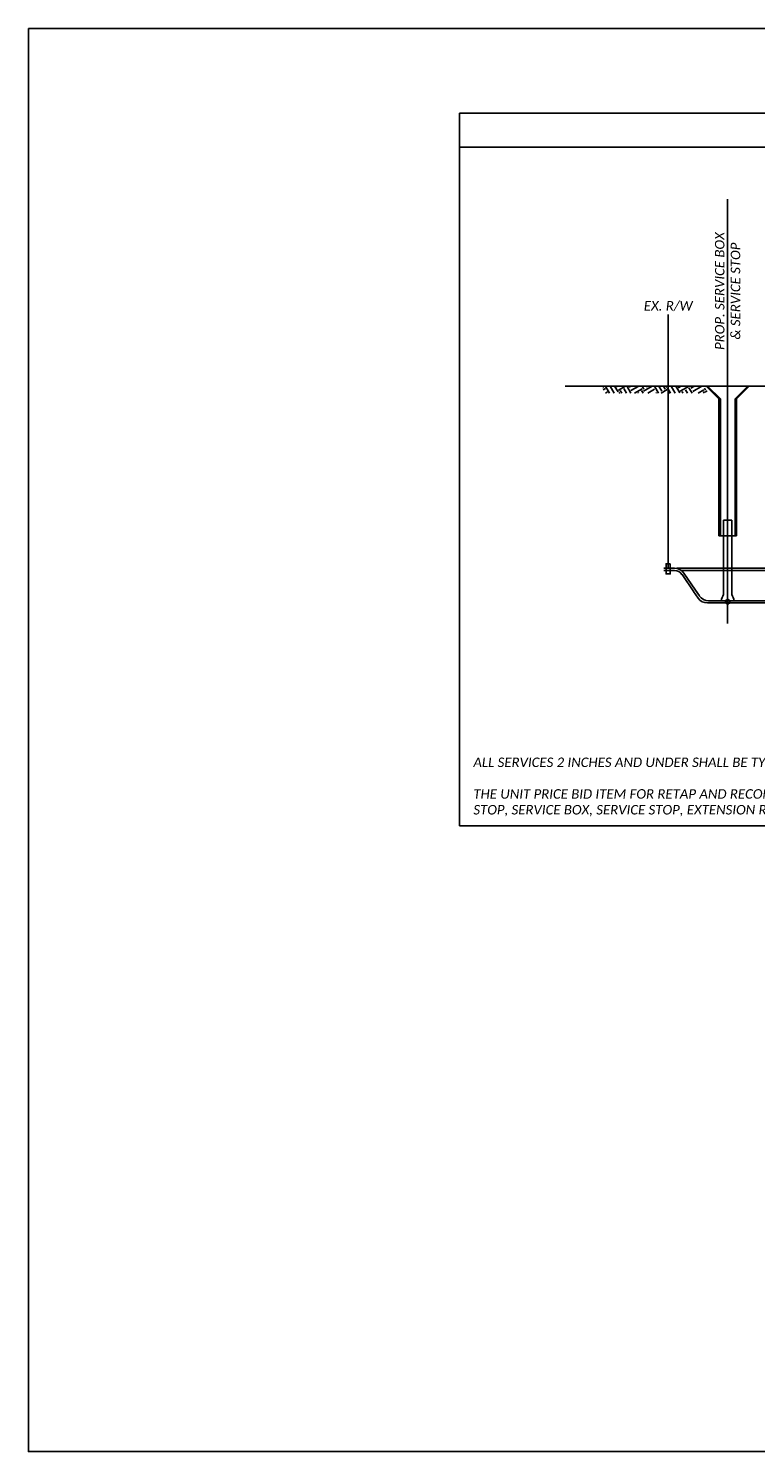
# Model space of a CAD drawing. Header units: feet. Extents: x 100 to 230, y 0 to 21.
# Tile 30 of 31: x 200 to 211, y 0 to 21. Entities that reach past the tile are written whole.
import ezdxf

# ---------------------------------------------------------------- set-up
doc = ezdxf.new("R2010")
doc.units = ezdxf.units.FT
doc.header["$MEASUREMENT"] = 0
doc.layers.add('0_View_Frame_Border', color=7, linetype='Continuous', plot=False)
for name, color, linetype in [('PF_P_Text', 7, 'Continuous'), ('SC_Shading1', 253, 'Continuous'), ('SH_Text', 7, 'Continuous')]:
    doc.layers.add(name, color=color, linetype=linetype)
doc.styles.add('Slanted-Normal', font='calibrii.ttf', dxfattribs={"height": 0.14})

msp = doc.modelspace()

# ---------------------------------------------------------------- hatches: boundary and pattern name
at = {"layer": 'SC_Shading1'}
h = msp.add_hatch(dxfattribs=at)
h.set_pattern_fill('EARTH', color=256, scale=0.625, angle=60, style=0)
h.set_pattern_definition([(120, (535.48006, -223.03418), (0.05719147, 0.21344147), [0.15625, -0.15625]), (120, (535.5308, -223.00489), (0.05719147, 0.21344147), [0.15625, -0.15625]), (120, (535.58155, -222.97559), (0.05719147, 0.21344147), [0.15625, -0.15625]), (30, (535.5887, -222.94891), (0.21344147, -0.05719147), [0.15625, -0.15625]), (30, (535.5594, -222.89817), (0.21344147, -0.05719147), [0.15625, -0.15625]), (30, (535.5301, -222.84742), (0.21344147, -0.05719147), [0.15625, -0.15625])])
h.paths.add_polyline_path([(208.338, 15.619), (208.338, 15.723), (209.802, 15.723), (209.906, 15.619)])

# ---------------------------------------------------------------- linework, layer by layer
at = {"layer": '0_View_Frame_Border'}
msp.add_lwpolyline([(199.851, 21), (230.351, 21), (230.351, 0), (199.851, 0)], close=True, dxfattribs=at)
at = {"layer": 'SH_Text'}
for p, q in [((206.216, 19.25), (223.986, 19.25)), ((210.175, 12.219), (210.175, 18.481)), ((209.298, 13.038), (209.298, 16.778)), ((210.835, 15.723), (207.778, 15.723)), ((209.857, 15.723), (209.961, 15.619)), ((210.494, 15.723), (209.857, 15.723)), ((209.878, 15.723), (210.067, 15.534)), ((209.961, 15.619), (210.045, 15.534)), ((210.472, 15.723), (210.284, 15.534)), ((210.494, 15.723), (210.305, 15.534)), ((210.494, 15.723), (210.389, 15.619)), ((210.045, 13.514), (210.045, 15.534)), ((210.067, 13.514), (210.067, 15.534)), ((210.284, 13.514), (210.284, 15.534)), ((210.305, 13.514), (210.305, 15.534)), ((210.115, 13.246), (210.115, 13.743)), ((210.236, 13.743), (210.115, 13.743)), ((210.236, 13.246), (210.236, 13.743)), ((210.305, 13.514), (210.045, 13.514)), ((210.115, 12.645), (210.115, 13.245)), ((210.236, 12.645), (210.236, 13.245)), ((209.385, 13.035), (209.233, 13.035)), ((211.123, 13.036), (209.423, 13.036)), ((209.391, 13.002), (209.233, 13.002)), ((211.124, 13.002), (209.5, 13.002)), ((209.675, 12.688), (209.501, 12.944)), ((209.699, 12.712), (209.528, 12.963)), ((209.739, 12.595), (209.672, 12.693)), ((209.757, 12.629), (209.699, 12.712)), ((212.517, 12.523), (209.877, 12.523)), ((212.517, 12.556), (209.894, 12.556)), ((210.145, 12.559), (210.145, 12.523)), ((210.149, 12.559), (210.149, 12.523)), ((210.193, 12.569), (210.157, 12.569)), ((210.193, 12.566), (210.157, 12.566)), ((210.193, 12.513), (210.157, 12.513)), ((210.193, 12.509), (210.157, 12.509)), ((210.187, 12.572), (210.164, 12.572)), ((210.187, 12.57), (210.164, 12.57)), ((210.202, 12.558), (210.202, 12.522)), ((210.205, 12.558), (210.205, 12.522))]:
    msp.add_line(p, q, dxfattribs=at)
at = {"layer": 'SH_Text', "color": 0}
for points in [[(206.216, 19.75), (206.216, 9.235), (223.986, 9.235), (223.986, 19.75)], [(209.328, 13.101), (209.265, 13.101), (209.265, 12.951), (209.328, 12.951)]]:
    msp.add_lwpolyline(points, close=True, dxfattribs=at)
msp.add_circle((210.175, 12.539), 0.0267, dxfattribs=at)
for centre, radius, start, end in [((209.391, 12.869), 0.167, 34.3381, 90), ((209.391, 12.869), 0.133, 34.3381, 90), ((209.894, 12.723), 0.167, 214.3381, 270), ((210.323, 12.512), 0.247, 147.5104, 169.8046), ((210.028, 12.512), 0.247, 10.1954, 32.4896), ((209.877, 12.689), 0.167, 214.3381, 270), ((210.147, 12.558), 0.0018, 22.1345, 157.8655), ((210.147, 12.524), 0.0018, 202.1345, 337.8655), ((210.158, 12.568), 0.0018, 112.1345, 247.8655), ((210.158, 12.511), 0.0018, 112.1345, 247.8655), ((210.164, 12.571), 0.00113, 112.1345, 247.8655), ((210.186, 12.571), 0.00113, 292.1345, 67.8655), ((210.192, 12.568), 0.0018, 292.1345, 67.8655), ((210.192, 12.511), 0.0018, 292.1345, 67.8655), ((210.204, 12.557), 0.0018, 22.1345, 157.8655), ((210.204, 12.523), 0.0018, 202.1345, 337.8655)]:
    msp.add_arc(centre, radius, start, end, dxfattribs=at)

# ---------------------------------------------------------------- texts
at = {"layer": 'PF_P_Text', "insert": (210.175, 17.124), "char_height": 0.14, "width": 2.94917, "attachment_point": 5, "rotation": 90, "style": 'Slanted-Normal'}
msp.add_mtext('PROP. SERVICE BOX\\P& SERVICE STOP', dxfattribs=at)
at = {"layer": 'PF_P_Text', "char_height": 0.14, "style": 'Slanted-Normal'}
for s, insert, width, attachment_point in [('EX. R/W', (209.298, 16.828), 0.92899, 8), ('ALL SERVICES 2 INCHES AND UNDER SHALL BE TYPE "K" COPPER MEETING THE REQUIREMENTS OF ITEM 638.\\P\\PTHE UNIT PRICE BID ITEM FOR RETAP AND RECONNECT SERVICE LATERALS SHALL INCLUDE SERVICE PIPE, EXCAVATION, PUSHING PIPE UNDER ROADWAY, CORPORATION STOP, SERVICE BOX, SERVICE STOP, EXTENSION RODS AND ANY OTHER WORK OR MATERIAL REQUIRED TO COMPLETE THE WORK.', (206.42, 10.241), 15.08138, 1)]:
    msp.add_mtext(s, dxfattribs=dict(at, insert=insert, width=width, attachment_point=attachment_point))

doc.saveas('drawing.dxf')
